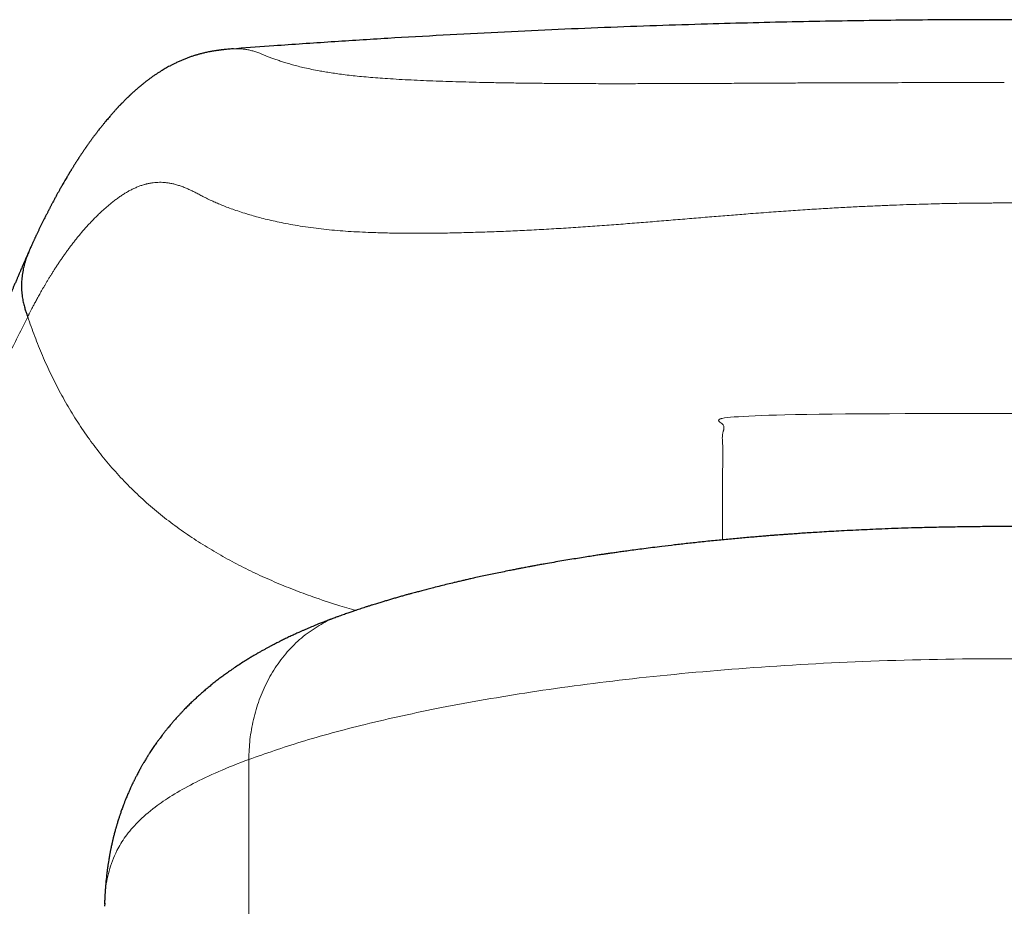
# Model space of a CAD drawing. Header units: millimetres. Extents: x 8 to 1004, y 12 to 903.
# Tile 20 of 56: x 455 to 472, y 811 to 826. Entities that reach past the tile are written whole.
import ezdxf

# ---------------------------------------------------------------- set-up
doc = ezdxf.new("R2010")
doc.units = ezdxf.units.MM

msp = doc.modelspace()

# ---------------------------------------------------------------- linework, layer by layer
at = {"color": 8, "linetype": 'Continuous', "lineweight": 0}
msp.add_line((459.027, 813.236), (459.027, 794.793), dxfattribs=at)
at = {"color": 7, "linetype": 'Continuous', "lineweight": 30}
msp.add_line((456.611, 810.823), (456.608, 810.771), dxfattribs=at)
at = {"color": 8, "linetype": 'Continuous', "lineweight": 0, "flags": 128}
msp.add_lwpolyline([(466.986, 816.923), (466.986, 817.052), (466.986, 817.277), (466.986, 817.492), (466.986, 817.693), (466.986, 817.88), (466.986, 818.053), (466.986, 818.105), (466.987, 818.156), (466.987, 818.205), (466.988, 818.253), (466.989, 818.299), (466.989, 818.342), (466.989, 818.383), (466.989, 818.423), (466.988, 818.464), (466.987, 818.503), (466.985, 818.539), (466.984, 818.552), (466.983, 818.564), (466.983, 818.576), (466.982, 818.589), (466.981, 818.602), (466.981, 818.614), (466.98, 818.626), (466.98, 818.638), (466.981, 818.651), (466.981, 818.663), (466.982, 818.675), (466.984, 818.686), (466.986, 818.699), (466.988, 818.711), (466.991, 818.724), (466.994, 818.737), (466.996, 818.743), (466.997, 818.749), (466.999, 818.755), (467, 818.761), (467.001, 818.766), (467.003, 818.771), (467.005, 818.78), (467.006, 818.789), (467.007, 818.796), (467.008, 818.8), (467.008, 818.804), (467.008, 818.805), (467.008, 818.806), (467.008, 818.807), (467.008, 818.807), (467.008, 818.808), (467.008, 818.809), (467.008, 818.81), (467.007, 818.822), (467.004, 818.834), (466.999, 818.845), (466.992, 818.855), (466.983, 818.865), (466.972, 818.875), (466.955, 818.888), (466.937, 818.901), (466.933, 818.904), (466.93, 818.906), (466.927, 818.909), (466.925, 818.912), (466.922, 818.914), (466.92, 818.917), (466.919, 818.919), (466.916, 818.929), (466.919, 818.938), (466.93, 818.946), (466.935, 818.949), (466.94, 818.951), (466.947, 818.954), (466.954, 818.956), (466.962, 818.958), (466.971, 818.96), (466.98, 818.962), (467.016, 818.969), (467.061, 818.975), (467.115, 818.981), (467.179, 818.986), (467.251, 818.991), (467.333, 818.996), (467.428, 819.001), (467.53, 819.006), (467.642, 819.01), (467.762, 819.014), (467.891, 819.017), (468.028, 819.021), (468.209, 819.025), (468.402, 819.028), (468.607, 819.031), (468.823, 819.033), (469.05, 819.036), (469.287, 819.038), (469.532, 819.039), (469.787, 819.041), (470.05, 819.042), (470.321, 819.043), (470.55, 819.044), (470.779, 819.044), (471.01, 819.045), (471.185, 819.045), (471.362, 819.045), (471.461, 819.045), (471.474, 819.045), (471.487, 819.045), (471.5, 819.045), (471.513, 819.045), (471.526, 819.045), (471.539, 819.045), (471.592, 819.045), (471.635, 819.045), (471.67, 819.045), (471.689, 819.045), (471.703, 819.045), (471.712, 819.045), (471.714, 819.045), (471.715, 819.045), (471.715, 819.045), (471.715, 819.045), (471.715, 819.045)], dxfattribs=at)
at = {"color": 7, "linetype": 'Continuous', "lineweight": 30}
for points, knots in [([(471.715, 825.655), (471.522, 825.655), (471.095, 825.655), (470.429, 825.651), (469.714, 825.644), (468.987, 825.634), (468.246, 825.62), (467.493, 825.603), (466.701, 825.581), (465.869, 825.555), (464.997, 825.523), (464.11, 825.486), (463.207, 825.443), (462.289, 825.395), (461.357, 825.342), (460.409, 825.282), (459.564, 825.224), (459.034, 825.185), (458.825, 825.169)], [0, 0, 0, 0, 0.0452997, 0.100029, 0.1556809, 0.2122611, 0.2697746, 0.3282264, 0.3876209, 0.4540484, 0.5216266, 0.5903598, 0.6602522, 0.7313074, 0.8035283, 0.8769178, 0.9514782, 1, 1, 1, 1]), ([(484.616, 825.169), (484.589, 825.171), (484.268, 825.195), (483.63, 825.24), (482.705, 825.302), (481.765, 825.36), (480.84, 825.412), (479.93, 825.458), (479.035, 825.498), (478.155, 825.534), (477.291, 825.564), (476.441, 825.59), (475.607, 825.611), (474.793, 825.628), (473.999, 825.64), (473.224, 825.649), (472.464, 825.654), (471.964, 825.655), (471.715, 825.655)], [0, 0, 0, 0, 0.006253, 0.07443, 0.148312, 0.221029, 0.292585, 0.362982, 0.432224, 0.500314, 0.567257, 0.633057, 0.697719, 0.76125, 0.82255, 0.88277, 0.941918, 1, 1, 1, 1]), ([(458.772, 825.166), (458.762, 825.166), (458.735, 825.164), (458.696, 825.16), (458.657, 825.157), (458.627, 825.154), (458.606, 825.152), (458.593, 825.151), (458.586, 825.15), (458.579, 825.149), (458.573, 825.148), (458.564, 825.147), (458.553, 825.146), (458.539, 825.144), (458.525, 825.142), (458.509, 825.14), (458.493, 825.138), (458.473, 825.135), (458.45, 825.131), (458.426, 825.127), (458.4, 825.123), (458.376, 825.118), (458.348, 825.113), (458.319, 825.107), (458.287, 825.099), (458.256, 825.092), (458.228, 825.085), (458.202, 825.078), (458.178, 825.071), (458.156, 825.065), (458.135, 825.059), (458.104, 825.049), (458.061, 825.035), (458.007, 825.016), (457.953, 824.995), (457.898, 824.972), (457.843, 824.948), (457.791, 824.923), (457.744, 824.9), (457.702, 824.878), (457.663, 824.857), (457.627, 824.836), (457.592, 824.815), (457.556, 824.794), (457.525, 824.774), (457.498, 824.757), (457.478, 824.743), (457.457, 824.729), (457.436, 824.715), (457.416, 824.701), (457.396, 824.687), (457.378, 824.674), (457.359, 824.66), (457.339, 824.645), (457.319, 824.63), (457.3, 824.616), (457.284, 824.603), (457.269, 824.591), (457.255, 824.58), (457.243, 824.57), (457.231, 824.561), (457.219, 824.551), (457.208, 824.542), (457.197, 824.532), (457.185, 824.522), (457.172, 824.512), (457.16, 824.501), (457.147, 824.49), (457.134, 824.479), (457.122, 824.468), (457.11, 824.457), (457.096, 824.445), (457.081, 824.432), (457.066, 824.417), (457.052, 824.405), (457.041, 824.394), (457.031, 824.385), (457.022, 824.376), (457.012, 824.367), (457.002, 824.357), (456.992, 824.347), (456.982, 824.338), (456.971, 824.327), (456.96, 824.316), (456.948, 824.304), (456.935, 824.291), (456.923, 824.279), (456.912, 824.267), (456.903, 824.258), (456.895, 824.25), (456.888, 824.243), (456.881, 824.235), (456.872, 824.226), (456.863, 824.217), (456.854, 824.207), (456.843, 824.196), (456.833, 824.185), (456.822, 824.173), (456.813, 824.163), (456.801, 824.15), (456.787, 824.135), (456.773, 824.119), (456.758, 824.103), (456.743, 824.086), (456.728, 824.068), (456.712, 824.05), (456.692, 824.027), (456.668, 823.999), (456.641, 823.966), (456.612, 823.933), (456.588, 823.902), (456.566, 823.876), (456.548, 823.853), (456.529, 823.828), (456.511, 823.806), (456.495, 823.786), (456.483, 823.769), (456.471, 823.753), (456.459, 823.738), (456.449, 823.724), (456.439, 823.711), (456.428, 823.697), (456.418, 823.683), (456.406, 823.668), (456.394, 823.651), (456.382, 823.634), (456.369, 823.616), (456.356, 823.598), (456.344, 823.581), (456.332, 823.565), (456.321, 823.549), (456.311, 823.535), (456.302, 823.522), (456.293, 823.51), (456.284, 823.497), (456.275, 823.483), (456.264, 823.468), (456.253, 823.451), (456.241, 823.433), (456.228, 823.415), (456.216, 823.396), (456.204, 823.377), (456.192, 823.36), (456.182, 823.344), (456.172, 823.329), (456.163, 823.316), (456.155, 823.303), (456.146, 823.289), (456.136, 823.274), (456.126, 823.259), (456.117, 823.244), (456.108, 823.229), (456.098, 823.214), (456.088, 823.198), (456.077, 823.181), (456.067, 823.164), (456.057, 823.148), (456.048, 823.133), (456.04, 823.121), (456.034, 823.111), (456.029, 823.102), (456.023, 823.093), (456.017, 823.084), (456.011, 823.073), (456.004, 823.062), (455.997, 823.05), (455.989, 823.036), (455.98, 823.021), (455.967, 823), (455.95, 822.971), (455.931, 822.937), (455.912, 822.906), (455.895, 822.876), (455.879, 822.848), (455.865, 822.824), (455.853, 822.802), (455.842, 822.782), (455.831, 822.762), (455.819, 822.741), (455.807, 822.719), (455.794, 822.695), (455.781, 822.67), (455.767, 822.645), (455.753, 822.619), (455.741, 822.595), (455.729, 822.573), (455.718, 822.553), (455.708, 822.534), (455.699, 822.517), (455.69, 822.5), (455.681, 822.483), (455.673, 822.466), (455.664, 822.45), (455.656, 822.433), (455.646, 822.414), (455.635, 822.392), (455.622, 822.367), (455.609, 822.341), (455.592, 822.308), (455.573, 822.269), (455.55, 822.223), (455.528, 822.178), (455.506, 822.133), (455.485, 822.089), (455.469, 822.055), (455.458, 822.032), (455.452, 822.019), (455.446, 822.005), (455.438, 821.99), (455.431, 821.973), (455.422, 821.955), (455.413, 821.934), (455.402, 821.912), (455.391, 821.887), (455.378, 821.859), (455.365, 821.83), (455.353, 821.803), (455.345, 821.787), (455.343, 821.781)], [0, 0, 0, 0, 0.00196, 0.004936, 0.007454, 0.009513, 0.011116, 0.012058, 0.012774, 0.013476, 0.014185, 0.014903, 0.016534, 0.018204, 0.019915, 0.021698, 0.0239, 0.026562, 0.029685, 0.033208, 0.036792, 0.040385, 0.043986, 0.049015, 0.053964, 0.058832, 0.06347, 0.067713, 0.0715, 0.07511, 0.078643, 0.082098, 0.091342, 0.10087, 0.110711, 0.120881, 0.131409, 0.142288, 0.151418, 0.160137, 0.168278, 0.176016, 0.183746, 0.191668, 0.200149, 0.205314, 0.210252, 0.215098, 0.220209, 0.225604, 0.230047, 0.234724, 0.239651, 0.244828, 0.250231, 0.255171, 0.259669, 0.263726, 0.267342, 0.27072, 0.274061, 0.277179, 0.280263, 0.283389, 0.286859, 0.290703, 0.294193, 0.297944, 0.301854, 0.305635, 0.309265, 0.312747, 0.317916, 0.322718, 0.327195, 0.330406, 0.333437, 0.336292, 0.339318, 0.342772, 0.345786, 0.349064, 0.352605, 0.35641, 0.360327, 0.364871, 0.369003, 0.372722, 0.376028, 0.378336, 0.380608, 0.383227, 0.386198, 0.389262, 0.392629, 0.396298, 0.400137, 0.40383, 0.407365, 0.410742, 0.416522, 0.42177, 0.426486, 0.432191, 0.43789, 0.443639, 0.449439, 0.459817, 0.469999, 0.480368, 0.49128, 0.497766, 0.504658, 0.511983, 0.519743, 0.524834, 0.529778, 0.534414, 0.538741, 0.542761, 0.546509, 0.550401, 0.554555, 0.55897, 0.563647, 0.568496, 0.573597, 0.578721, 0.583527, 0.588091, 0.592322, 0.59622, 0.599784, 0.603079, 0.606533, 0.610309, 0.614406, 0.618824, 0.623663, 0.628836, 0.634049, 0.638928, 0.643473, 0.647684, 0.65156, 0.655094, 0.658387, 0.661938, 0.665822, 0.67004, 0.673587, 0.677341, 0.6813, 0.685441, 0.68942, 0.694001, 0.698145, 0.701854, 0.705126, 0.707391, 0.709391, 0.711523, 0.714058, 0.716524, 0.719281, 0.722327, 0.725663, 0.729287, 0.733001, 0.741615, 0.750032, 0.757372, 0.764367, 0.77095, 0.777122, 0.781819, 0.786271, 0.790861, 0.795725, 0.800863, 0.806275, 0.81196, 0.817821, 0.823619, 0.828993, 0.833943, 0.83847, 0.842573, 0.846431, 0.850201, 0.853883, 0.857478, 0.860984, 0.864559, 0.868439, 0.873409, 0.878808, 0.884599, 0.890573, 0.899917, 0.909584, 0.919169, 0.928541, 0.937615, 0.946307, 0.949092, 0.951836, 0.954565, 0.957585, 0.96098, 0.964752, 0.968901, 0.973425, 0.978569, 0.984125, 0.990095, 0.996478, 1, 1, 1, 1]), ([(455.343, 821.776), (455.341, 821.771), (455.333, 821.753), (455.319, 821.723), (455.303, 821.686), (455.287, 821.651), (455.273, 821.618), (455.259, 821.588), (455.247, 821.56), (455.236, 821.535), (455.226, 821.512), (455.217, 821.491), (455.207, 821.469), (455.198, 821.447), (455.189, 821.426), (455.18, 821.406), (455.172, 821.388), (455.166, 821.373), (455.16, 821.359), (455.153, 821.344), (455.146, 821.326), (455.137, 821.305), (455.126, 821.28), (455.115, 821.254), (455.103, 821.227), (455.091, 821.2), (455.08, 821.174), (455.07, 821.149), (455.059, 821.125), (455.049, 821.101), (455.039, 821.077), (455.028, 821.051), (455.015, 821.021), (455.001, 820.987), (454.984, 820.948), (454.969, 820.912), (454.955, 820.881), (454.944, 820.855), (454.934, 820.831), (454.924, 820.809), (454.916, 820.789), (454.908, 820.771), (454.901, 820.754), (454.895, 820.739), (454.889, 820.725), (454.883, 820.713), (454.878, 820.701), (454.873, 820.688), (454.867, 820.674), (454.86, 820.658), (454.852, 820.639), (454.843, 820.619), (454.834, 820.597), (454.823, 820.573), (454.813, 820.548), (454.8, 820.519), (454.786, 820.487), (454.771, 820.452), (454.757, 820.42), (454.744, 820.389), (454.732, 820.36), (454.72, 820.332), (454.708, 820.306), (454.697, 820.28), (454.686, 820.255), (454.676, 820.233), (454.667, 820.212), (454.659, 820.193), (454.65, 820.172), (454.64, 820.149), (454.629, 820.125), (454.618, 820.099), (454.606, 820.073), (454.595, 820.047), (454.584, 820.022), (454.574, 819.999), (454.564, 819.977), (454.555, 819.956), (454.543, 819.929), (454.529, 819.898), (454.513, 819.862), (454.5, 819.832), (454.489, 819.808), (454.481, 819.79), (454.472, 819.769), (454.461, 819.746), (454.449, 819.719), (454.435, 819.688), (454.422, 819.659), (454.41, 819.633), (454.401, 819.611), (454.392, 819.592), (454.384, 819.574), (454.377, 819.557), (454.369, 819.539), (454.36, 819.52), (454.351, 819.499), (454.341, 819.477), (454.33, 819.453), (454.32, 819.43), (454.31, 819.408), (454.301, 819.388), (454.293, 819.37), (454.286, 819.353), (454.279, 819.337), (454.271, 819.32), (454.263, 819.3), (454.253, 819.278), (454.243, 819.255), (454.233, 819.233), (454.225, 819.213), (454.218, 819.197), (454.211, 819.183), (454.206, 819.171), (454.201, 819.159), (454.195, 819.145), (454.188, 819.129), (454.18, 819.111), (454.171, 819.09), (454.162, 819.069), (454.153, 819.049), (454.146, 819.033), (454.14, 819.018), (454.133, 819.002), (454.125, 818.984), (454.116, 818.963), (454.107, 818.941), (454.098, 818.92), (454.089, 818.9), (454.082, 818.883), (454.074, 818.865), (454.066, 818.846), (454.057, 818.824), (454.046, 818.8), (454.035, 818.774), (454.023, 818.747), (454.012, 818.72), (454.001, 818.695), (453.991, 818.671), (453.982, 818.651), (453.975, 818.634), (453.969, 818.62), (453.963, 818.608), (453.958, 818.595), (453.952, 818.581), (453.944, 818.562), (453.934, 818.54), (453.923, 818.515), (453.911, 818.487), (453.899, 818.46), (453.887, 818.432), (453.875, 818.404), (453.862, 818.375), (453.849, 818.344), (453.836, 818.314), (453.823, 818.286), (453.811, 818.257), (453.799, 818.231), (453.787, 818.204), (453.777, 818.179), (453.767, 818.158), (453.759, 818.139), (453.751, 818.121), (453.743, 818.103), (453.734, 818.082), (453.724, 818.06), (453.714, 818.036), (453.704, 818.013), (453.694, 817.991), (453.685, 817.971), (453.677, 817.951), (453.669, 817.934), (453.661, 817.916), (453.654, 817.898), (453.645, 817.878), (453.635, 817.855), (453.623, 817.829), (453.612, 817.803), (453.601, 817.778), (453.591, 817.755), (453.581, 817.732), (453.57, 817.706), (453.556, 817.675), (453.542, 817.641), (453.526, 817.604), (453.51, 817.567), (453.495, 817.53), (453.477, 817.49), (453.458, 817.444), (453.436, 817.393), (453.414, 817.339), (453.392, 817.286), (453.371, 817.235), (453.351, 817.186), (453.332, 817.138), (453.313, 817.093), (453.296, 817.049), (453.28, 817.007), (453.263, 816.966), (453.248, 816.927), (453.234, 816.89), (453.221, 816.855), (453.208, 816.82), (453.195, 816.785), (453.181, 816.748), (453.167, 816.709), (453.152, 816.669), (453.137, 816.626), (453.121, 816.583), (453.106, 816.54), (453.091, 816.497), (453.077, 816.455), (453.063, 816.413), (453.049, 816.372), (453.035, 816.33), (453.021, 816.288), (453.008, 816.248), (452.996, 816.209), (452.986, 816.18), (452.979, 816.157), (452.974, 816.14), (452.968, 816.121), (452.96, 816.098), (452.952, 816.072), (452.943, 816.04), (452.932, 816.004), (452.919, 815.961), (452.91, 815.93), (452.905, 815.913), (452.904, 815.912)], [0, 0, 0, 0, 0.003488, 0.012478, 0.020962, 0.02894, 0.036413, 0.043381, 0.049488, 0.055146, 0.060356, 0.065117, 0.069543, 0.074747, 0.079585, 0.084058, 0.088166, 0.091137, 0.094126, 0.097406, 0.100978, 0.105945, 0.111385, 0.117295, 0.123242, 0.129172, 0.134792, 0.140104, 0.145453, 0.150451, 0.15555, 0.161088, 0.167064, 0.174732, 0.183018, 0.191922, 0.197459, 0.202935, 0.208065, 0.212847, 0.216825, 0.220526, 0.223951, 0.227099, 0.229971, 0.232568, 0.234901, 0.237417, 0.240332, 0.243645, 0.247357, 0.251468, 0.255977, 0.260885, 0.266035, 0.271007, 0.278416, 0.285332, 0.291753, 0.29768, 0.303527, 0.308911, 0.314118, 0.319162, 0.324043, 0.328762, 0.332078, 0.335752, 0.339784, 0.344174, 0.348922, 0.353966, 0.358783, 0.36397, 0.368692, 0.372947, 0.376921, 0.380979, 0.385132, 0.391799, 0.398323, 0.404645, 0.407943, 0.411183, 0.414653, 0.418677, 0.423486, 0.428903, 0.434929, 0.438835, 0.442647, 0.446067, 0.449096, 0.451733, 0.454753, 0.457974, 0.461482, 0.465175, 0.46914, 0.473145, 0.476808, 0.480126, 0.483096, 0.485723, 0.488203, 0.491022, 0.49418, 0.497677, 0.501514, 0.505366, 0.508372, 0.511006, 0.513269, 0.515161, 0.516959, 0.519134, 0.521725, 0.524732, 0.528114, 0.531854, 0.535047, 0.537691, 0.539901, 0.542436, 0.545436, 0.548901, 0.552654, 0.556143, 0.559328, 0.562209, 0.564805, 0.568033, 0.571648, 0.575651, 0.580042, 0.584644, 0.589036, 0.593216, 0.597186, 0.600874, 0.603446, 0.605724, 0.607708, 0.609643, 0.611867, 0.615127, 0.618861, 0.623068, 0.627726, 0.632394, 0.636899, 0.641239, 0.646424, 0.651355, 0.656128, 0.661175, 0.66537, 0.669766, 0.674183, 0.678147, 0.681635, 0.684646, 0.687263, 0.690064, 0.693316, 0.696893, 0.700796, 0.704372, 0.707865, 0.71111, 0.714106, 0.716854, 0.719396, 0.722168, 0.725284, 0.728917, 0.732926, 0.73713, 0.740992, 0.744476, 0.747585, 0.751869, 0.756486, 0.76167, 0.767323, 0.77293, 0.778418, 0.783786, 0.791091, 0.798677, 0.806574, 0.814665, 0.821821, 0.828901, 0.835774, 0.842238, 0.848299, 0.854202, 0.860058, 0.865882, 0.870657, 0.875466, 0.880312, 0.885192, 0.890167, 0.895512, 0.901263, 0.90689, 0.912859, 0.918876, 0.924682, 0.930278, 0.935755, 0.941274, 0.946838, 0.952448, 0.957906, 0.962885, 0.967381, 0.969223, 0.971322, 0.973809, 0.976685, 0.979948, 0.983601, 0.988405, 0.99375, 0.999636, 1, 1, 1, 1]), ([(455.344, 821.78), (455.337, 821.767), (455.312, 821.715), (455.28, 821.622), (455.248, 821.507), (455.227, 821.396), (455.215, 821.293), (455.211, 821.198), (455.214, 821.103), (455.224, 821.009), (455.24, 820.918), (455.26, 820.84), (455.279, 820.773), (455.298, 820.716), (455.309, 820.682), (455.315, 820.666)], [0, 0, 0, 0, 0.039393, 0.151386, 0.256574, 0.354506, 0.444966, 0.52801, 0.603916, 0.69474, 0.7747, 0.844724, 0.905446, 0.957186, 1, 1, 1, 1]), ([(482.884, 815.642), (482.864, 815.649), (482.828, 815.662), (482.778, 815.679), (482.738, 815.693), (482.709, 815.704), (482.688, 815.711), (482.671, 815.716), (482.655, 815.722), (482.628, 815.731), (482.588, 815.745), (482.534, 815.763), (482.479, 815.781), (482.426, 815.798), (482.376, 815.814), (482.326, 815.83), (482.276, 815.845), (482.23, 815.86), (482.192, 815.871), (482.155, 815.883), (482.111, 815.896), (482.052, 815.913), (481.981, 815.934), (481.913, 815.954), (481.852, 815.971), (481.8, 815.986), (481.745, 816.001), (481.693, 816.016), (481.647, 816.028), (481.606, 816.039), (481.563, 816.051), (481.508, 816.066), (481.441, 816.083), (481.363, 816.103), (481.28, 816.125), (481.192, 816.147), (481.102, 816.169), (481.025, 816.188), (480.966, 816.202), (480.927, 816.211), (480.892, 816.219), (480.863, 816.226), (480.838, 816.232), (480.812, 816.238), (480.782, 816.245), (480.745, 816.253), (480.701, 816.263), (480.653, 816.274), (480.602, 816.285), (480.553, 816.296), (480.488, 816.31), (480.409, 816.327), (480.317, 816.347), (480.23, 816.365), (480.149, 816.382), (480.075, 816.397), (480.015, 816.409), (479.969, 816.418), (479.934, 816.425), (479.905, 816.431), (479.88, 816.435), (479.859, 816.439), (479.836, 816.444), (479.809, 816.449), (479.773, 816.456), (479.728, 816.464), (479.677, 816.474), (479.623, 816.484), (479.568, 816.494), (479.512, 816.504), (479.425, 816.52), (479.305, 816.542), (479.133, 816.571), (478.936, 816.604), (478.765, 816.631), (478.638, 816.651), (478.566, 816.662), (478.501, 816.672), (478.445, 816.68), (478.4, 816.687), (478.366, 816.692), (478.34, 816.695), (478.312, 816.699), (478.278, 816.704), (478.23, 816.711), (478.17, 816.72), (478.101, 816.729), (478.026, 816.74), (477.949, 816.75), (477.874, 816.76), (477.75, 816.776), (477.581, 816.798), (477.37, 816.823), (477.171, 816.847), (476.984, 816.867), (476.81, 816.886), (476.638, 816.904), (476.47, 816.921), (476.303, 816.937), (476.147, 816.951), (476.016, 816.963), (475.909, 816.972), (475.823, 816.979), (475.743, 816.985), (475.671, 816.991), (475.609, 816.996), (475.556, 817), (475.504, 817.004), (475.444, 817.009), (475.372, 817.014), (475.286, 817.02), (475.184, 817.028), (475.066, 817.036), (474.934, 817.044), (474.792, 817.053), (474.64, 817.062), (474.451, 817.073), (474.222, 817.085), (473.948, 817.097), (473.671, 817.109), (473.391, 817.119), (473.11, 817.127), (472.816, 817.134), (472.511, 817.14), (472.193, 817.144), (471.879, 817.146), (471.572, 817.146), (471.273, 817.144), (470.966, 817.14), (470.654, 817.135), (470.364, 817.128), (470.104, 817.121), (469.878, 817.113), (469.665, 817.105), (469.464, 817.096), (469.268, 817.087), (469.079, 817.078), (468.898, 817.068), (468.732, 817.059), (468.58, 817.049), (468.443, 817.041), (468.32, 817.033), (468.213, 817.025), (468.118, 817.018), (468.037, 817.013), (467.969, 817.007), (467.922, 817.004), (467.892, 817.002), (467.869, 817), (467.842, 816.998), (467.805, 816.995), (467.752, 816.991), (467.68, 816.985), (467.589, 816.977), (467.48, 816.968), (467.366, 816.958), (467.249, 816.948), (467.133, 816.937), (467.014, 816.926), (466.85, 816.91), (466.646, 816.889), (466.406, 816.863), (466.181, 816.838), (465.984, 816.814), (465.812, 816.793), (465.666, 816.774), (465.53, 816.757), (465.41, 816.74), (465.307, 816.726), (465.219, 816.714), (465.14, 816.702), (465.071, 816.693), (465.008, 816.683), (464.944, 816.674), (464.869, 816.663), (464.779, 816.649), (464.671, 816.632), (464.549, 816.612), (464.419, 816.591), (464.286, 816.569), (464.149, 816.545), (464.03, 816.524), (463.93, 816.507), (463.855, 816.493), (463.787, 816.48), (463.73, 816.47), (463.684, 816.461), (463.643, 816.453), (463.599, 816.445), (463.545, 816.434), (463.479, 816.421), (463.392, 816.404), (463.288, 816.383), (463.172, 816.359), (463.059, 816.335), (462.949, 816.312), (462.849, 816.29), (462.762, 816.271), (462.689, 816.254), (462.62, 816.238), (462.55, 816.222), (462.465, 816.202), (462.364, 816.178), (462.249, 816.149), (462.141, 816.122), (462.043, 816.097), (461.958, 816.075), (461.881, 816.054), (461.816, 816.037), (461.761, 816.022), (461.71, 816.008), (461.654, 815.993), (461.591, 815.975), (461.525, 815.956), (461.458, 815.937), (461.39, 815.917), (461.326, 815.898), (461.271, 815.881), (461.228, 815.868), (461.191, 815.856), (461.152, 815.844), (461.108, 815.831), (461.06, 815.816), (461.011, 815.8), (460.962, 815.784), (460.916, 815.769), (460.872, 815.754), (460.825, 815.738), (460.77, 815.72), (460.705, 815.698), (460.63, 815.671), (460.576, 815.652), (460.547, 815.642)], [0, 0, 0, 0, 0.003664, 0.006699, 0.009105, 0.010883, 0.012034, 0.012908, 0.013907, 0.015029, 0.017782, 0.021079, 0.024704, 0.027543, 0.030435, 0.033383, 0.036384, 0.039149, 0.041316, 0.042887, 0.04556, 0.048918, 0.052957, 0.057644, 0.060353, 0.063238, 0.066297, 0.069389, 0.071904, 0.073773, 0.076094, 0.079036, 0.082728, 0.08702, 0.091489, 0.096105, 0.100869, 0.105768, 0.108056, 0.110086, 0.111857, 0.11337, 0.114625, 0.115768, 0.117335, 0.119189, 0.121442, 0.124024, 0.126588, 0.129088, 0.131524, 0.136345, 0.140893, 0.145169, 0.149175, 0.152847, 0.156032, 0.157899, 0.15954, 0.160958, 0.162151, 0.163121, 0.164038, 0.165346, 0.167067, 0.169201, 0.171727, 0.174345, 0.176955, 0.179557, 0.182152, 0.189249, 0.196366, 0.205976, 0.216267, 0.219641, 0.222971, 0.225896, 0.22839, 0.230454, 0.231845, 0.232937, 0.233923, 0.235441, 0.237542, 0.240227, 0.243292, 0.246688, 0.250034, 0.253319, 0.256545, 0.266077, 0.275052, 0.283467, 0.291318, 0.298602, 0.305318, 0.312646, 0.319503, 0.325888, 0.331799, 0.335477, 0.338945, 0.342203, 0.345214, 0.347711, 0.349641, 0.351594, 0.354, 0.356881, 0.360238, 0.364396, 0.369106, 0.374368, 0.380126, 0.386129, 0.392343, 0.402538, 0.413259, 0.424512, 0.435012, 0.445946, 0.457319, 0.469139, 0.481415, 0.494158, 0.505426, 0.516979, 0.528809, 0.54092, 0.553213, 0.562465, 0.57125, 0.579573, 0.587436, 0.594841, 0.602566, 0.609722, 0.616311, 0.622332, 0.627784, 0.632665, 0.636974, 0.640709, 0.644053, 0.646746, 0.64885, 0.649697, 0.65047, 0.651525, 0.653016, 0.654942, 0.657962, 0.661664, 0.666047, 0.671113, 0.675572, 0.680436, 0.685347, 0.690156, 0.700707, 0.710728, 0.720218, 0.729175, 0.735839, 0.742173, 0.748092, 0.753431, 0.757773, 0.761638, 0.76505, 0.768219, 0.770655, 0.773491, 0.776789, 0.780551, 0.785635, 0.791282, 0.797174, 0.803283, 0.809611, 0.816158, 0.81992, 0.823611, 0.826819, 0.829518, 0.831707, 0.833387, 0.8354, 0.837991, 0.841159, 0.844905, 0.850672, 0.856355, 0.86195, 0.867459, 0.872727, 0.876964, 0.88067, 0.883962, 0.887527, 0.891471, 0.897102, 0.90322, 0.9096, 0.914281, 0.918865, 0.923214, 0.926952, 0.929468, 0.932173, 0.935306, 0.938839, 0.942573, 0.946374, 0.950244, 0.954037, 0.957343, 0.959582, 0.961576, 0.963794, 0.966324, 0.969166, 0.972143, 0.974996, 0.977724, 0.980326, 0.982948, 0.986156, 0.990067, 0.994681, 1, 1, 1, 1]), ([(460.547, 815.642), (460.531, 815.636), (460.501, 815.625), (460.461, 815.61), (460.43, 815.599), (460.408, 815.59), (460.391, 815.584), (460.371, 815.576), (460.342, 815.565), (460.305, 815.551), (460.267, 815.536), (460.233, 815.523), (460.203, 815.511), (460.177, 815.5), (460.151, 815.49), (460.121, 815.477), (460.081, 815.461), (460.034, 815.441), (459.984, 815.42), (459.936, 815.399), (459.892, 815.379), (459.843, 815.358), (459.787, 815.332), (459.719, 815.3), (459.648, 815.266), (459.58, 815.233), (459.515, 815.2), (459.455, 815.169), (459.401, 815.141), (459.352, 815.115), (459.308, 815.091), (459.261, 815.065), (459.214, 815.038), (459.168, 815.013), (459.12, 814.985), (459.069, 814.954), (459.01, 814.918), (458.943, 814.876), (458.867, 814.827), (458.786, 814.773), (458.709, 814.72), (458.639, 814.67), (458.574, 814.622), (458.509, 814.574), (458.444, 814.523), (458.378, 814.47), (458.314, 814.416), (458.25, 814.361), (458.185, 814.304), (458.123, 814.247), (458.063, 814.19), (458.006, 814.135), (457.958, 814.086), (457.919, 814.046), (457.888, 814.013), (457.857, 813.979), (457.826, 813.946), (457.8, 813.917), (457.779, 813.893), (457.761, 813.873), (457.743, 813.851), (457.721, 813.825), (457.697, 813.797), (457.676, 813.771), (457.659, 813.751), (457.647, 813.736), (457.636, 813.722), (457.626, 813.709), (457.614, 813.694), (457.6, 813.676), (457.583, 813.654), (457.562, 813.627), (457.536, 813.592), (457.507, 813.553), (457.481, 813.516), (457.458, 813.483), (457.436, 813.452), (457.413, 813.419), (457.391, 813.385), (457.37, 813.353), (457.354, 813.327), (457.341, 813.308), (457.33, 813.29), (457.316, 813.268), (457.301, 813.242), (457.284, 813.215), (457.269, 813.189), (457.256, 813.168), (457.246, 813.149), (457.235, 813.131), (457.223, 813.111), (457.21, 813.087), (457.196, 813.061), (457.18, 813.031), (457.164, 813.001), (457.148, 812.971), (457.135, 812.945), (457.124, 812.924), (457.114, 812.905), (457.106, 812.887), (457.097, 812.871), (457.089, 812.853), (457.078, 812.831), (457.063, 812.8), (457.047, 812.764), (457.031, 812.729), (457.018, 812.701), (457.006, 812.673), (456.993, 812.642), (456.979, 812.609), (456.966, 812.577), (456.955, 812.549), (456.945, 812.525), (456.937, 812.504), (456.929, 812.483), (456.919, 812.456), (456.907, 812.424), (456.894, 812.389), (456.883, 812.356), (456.873, 812.328), (456.865, 812.305), (456.858, 812.283), (456.85, 812.26), (456.841, 812.231), (456.831, 812.201), (456.822, 812.172), (456.815, 812.147), (456.808, 812.125), (456.803, 812.105), (456.797, 812.086), (456.791, 812.064), (456.783, 812.037), (456.775, 812.005), (456.767, 811.974), (456.76, 811.947), (456.754, 811.925), (456.75, 811.908), (456.746, 811.891), (456.742, 811.874), (456.738, 811.856), (456.733, 811.833), (456.726, 811.805), (456.72, 811.775), (456.714, 811.746), (456.708, 811.719), (456.704, 811.696), (456.7, 811.675), (456.696, 811.656), (456.692, 811.634), (456.687, 811.608), (456.682, 811.577), (456.676, 811.543), (456.671, 811.509), (456.666, 811.479), (456.662, 811.451), (456.658, 811.425), (456.655, 811.399), (456.651, 811.371), (456.647, 811.338), (456.642, 811.299), (456.637, 811.256), (456.633, 811.213), (456.629, 811.173), (456.626, 811.135), (456.623, 811.101), (456.62, 811.068), (456.618, 811.037), (456.616, 811.012), (456.615, 810.992), (456.614, 810.977), (456.613, 810.962), (456.612, 810.946), (456.612, 810.927), (456.61, 810.906), (456.609, 810.879), (456.608, 810.847), (456.607, 810.825), (456.607, 810.813)], [0, 0, 0, 0, 0.006493, 0.011789, 0.015885, 0.018782, 0.020625, 0.022676, 0.0269, 0.032287, 0.037502, 0.042299, 0.046278, 0.049802, 0.053286, 0.056747, 0.062629, 0.069597, 0.076692, 0.08361, 0.090023, 0.0958, 0.104475, 0.11442, 0.125247, 0.135792, 0.144855, 0.154223, 0.163173, 0.169497, 0.176347, 0.183686, 0.19119, 0.198454, 0.20489, 0.213855, 0.223032, 0.232951, 0.246344, 0.259767, 0.272892, 0.284629, 0.294605, 0.305795, 0.317633, 0.329325, 0.340783, 0.352388, 0.364553, 0.376532, 0.387597, 0.398575, 0.409577, 0.415748, 0.421932, 0.428354, 0.434894, 0.440638, 0.444612, 0.448147, 0.45169, 0.456404, 0.462318, 0.46693, 0.470498, 0.473027, 0.475208, 0.477568, 0.480106, 0.483328, 0.486979, 0.491719, 0.497607, 0.505459, 0.511828, 0.516815, 0.522173, 0.527968, 0.53395, 0.539597, 0.544205, 0.546825, 0.549638, 0.55328, 0.557751, 0.562409, 0.567175, 0.570461, 0.573502, 0.576659, 0.580065, 0.583831, 0.588686, 0.593356, 0.598777, 0.604086, 0.60845, 0.611962, 0.615087, 0.618041, 0.620825, 0.623655, 0.627367, 0.632041, 0.639821, 0.645694, 0.649864, 0.654463, 0.659768, 0.665868, 0.671229, 0.67615, 0.680196, 0.683382, 0.686733, 0.690921, 0.697018, 0.703151, 0.708727, 0.713556, 0.717589, 0.720604, 0.724552, 0.72948, 0.735154, 0.740126, 0.744269, 0.747891, 0.751215, 0.754245, 0.757812, 0.762464, 0.768252, 0.774208, 0.778907, 0.782179, 0.78522, 0.788102, 0.790826, 0.793944, 0.797938, 0.802804, 0.808338, 0.813917, 0.818456, 0.822447, 0.826101, 0.829432, 0.833163, 0.837716, 0.84366, 0.850029, 0.856488, 0.862226, 0.866815, 0.871847, 0.876786, 0.881866, 0.887993, 0.895771, 0.904248, 0.913114, 0.921366, 0.928608, 0.93602, 0.942789, 0.949338, 0.955747, 0.958994, 0.962292, 0.965643, 0.969176, 0.973039, 0.978057, 0.984226, 0.991542, 1, 1, 1, 1])]:
    msp.add_open_spline(points, degree=3, knots=knots, dxfattribs=at)
at = {"color": 8, "linetype": 'Continuous', "lineweight": 0}
for points, knots in [([(471.715, 824.6), (471.708, 824.6), (471.686, 824.6), (471.646, 824.6), (471.589, 824.6), (471.515, 824.6), (471.425, 824.6), (471.319, 824.6), (471.195, 824.6), (471.056, 824.6), (470.899, 824.6), (470.726, 824.6), (470.537, 824.599), (470.331, 824.599), (470.109, 824.599), (469.87, 824.598), (469.615, 824.597), (469.354, 824.597), (469.089, 824.596), (468.819, 824.595), (468.537, 824.594), (468.243, 824.593), (467.939, 824.591), (467.624, 824.59), (467.3, 824.588), (466.964, 824.586), (466.635, 824.585), (466.314, 824.584), (466.002, 824.583), (465.683, 824.582), (465.357, 824.581), (465.024, 824.581), (464.712, 824.582), (464.421, 824.583), (464.153, 824.585), (463.883, 824.588), (463.613, 824.591), (463.342, 824.595), (463.086, 824.6), (462.844, 824.605), (462.617, 824.611), (462.393, 824.618), (462.174, 824.625), (461.96, 824.634), (461.752, 824.643), (461.55, 824.654), (461.364, 824.666), (461.192, 824.678), (461.034, 824.691), (460.884, 824.704), (460.744, 824.719), (460.614, 824.735), (460.494, 824.751), (460.383, 824.768), (460.279, 824.785), (460.168, 824.805), (460.052, 824.828), (459.936, 824.854), (459.831, 824.88), (459.736, 824.906), (459.65, 824.931), (459.572, 824.956), (459.5, 824.981), (459.432, 825.005), (459.37, 825.029), (459.314, 825.052), (459.262, 825.073), (459.205, 825.095), (459.144, 825.116), (459.077, 825.136), (459.012, 825.152), (458.948, 825.162), (458.898, 825.167), (458.861, 825.169), (458.838, 825.169), (458.815, 825.169), (458.793, 825.168), (458.779, 825.167), (458.772, 825.166)], [0, 0, 0, 0, 0.000926, 0.002497, 0.004712, 0.007571, 0.011076, 0.015225, 0.02002, 0.02546, 0.031546, 0.038276, 0.045653, 0.053674, 0.062339, 0.071648, 0.081599, 0.092191, 0.102223, 0.112765, 0.123814, 0.135368, 0.147422, 0.159745, 0.172554, 0.185857, 0.199665, 0.211789, 0.2243, 0.237209, 0.250502, 0.264162, 0.278172, 0.289414, 0.300856, 0.312508, 0.324385, 0.336502, 0.348881, 0.359631, 0.370546, 0.381606, 0.392796, 0.404113, 0.415559, 0.427144, 0.43889, 0.449577, 0.460462, 0.47156, 0.482796, 0.494118, 0.505327, 0.516634, 0.528054, 0.539601, 0.556643, 0.573989, 0.591637, 0.609566, 0.627743, 0.646135, 0.664747, 0.685496, 0.706555, 0.727935, 0.749633, 0.771646, 0.803564, 0.836115, 0.869304, 0.903135, 0.937606, 0.950406, 0.963292, 0.976264, 0.989323, 1, 1, 1, 1]), ([(455.315, 820.666), (455.317, 820.671), (455.321, 820.68), (455.329, 820.695), (455.337, 820.711), (455.347, 820.73), (455.358, 820.75), (455.369, 820.773), (455.382, 820.797), (455.395, 820.822), (455.41, 820.85), (455.425, 820.879), (455.442, 820.91), (455.459, 820.943), (455.478, 820.977), (455.498, 821.012), (455.518, 821.048), (455.539, 821.086), (455.561, 821.125), (455.585, 821.165), (455.609, 821.206), (455.634, 821.249), (455.66, 821.293), (455.688, 821.338), (455.717, 821.385), (455.748, 821.434), (455.779, 821.483), (455.812, 821.534), (455.846, 821.585), (455.881, 821.636), (455.916, 821.686), (455.952, 821.737), (455.989, 821.788), (456.026, 821.839), (456.065, 821.889), (456.104, 821.94), (456.144, 821.99), (456.185, 822.041), (456.228, 822.091), (456.272, 822.142), (456.317, 822.192), (456.363, 822.242), (456.41, 822.292), (456.458, 822.34), (456.507, 822.389), (456.557, 822.436), (456.608, 822.482), (456.66, 822.528), (456.713, 822.572), (456.767, 822.615), (456.822, 822.656), (456.879, 822.695), (456.934, 822.732), (456.99, 822.765), (457.045, 822.795), (457.101, 822.823), (457.158, 822.848), (457.217, 822.87), (457.262, 822.884), (457.294, 822.893), (457.312, 822.897), (457.33, 822.902), (457.348, 822.906), (457.366, 822.909), (457.383, 822.912), (457.411, 822.917), (457.45, 822.922), (457.502, 822.925), (457.557, 822.926), (457.615, 822.923), (457.675, 822.916), (457.736, 822.905), (457.799, 822.89), (457.862, 822.87), (457.927, 822.848), (457.989, 822.822), (458.05, 822.795), (458.108, 822.766), (458.17, 822.734), (458.239, 822.698), (458.315, 822.66), (458.396, 822.621), (458.48, 822.583), (458.564, 822.547), (458.655, 822.511), (458.757, 822.473), (458.869, 822.435), (458.983, 822.398), (459.098, 822.364), (459.212, 822.332), (459.335, 822.301), (459.468, 822.271), (459.611, 822.241), (459.766, 822.212), (459.935, 822.184), (460.109, 822.159), (460.288, 822.138), (460.467, 822.12), (460.651, 822.105), (460.84, 822.094), (461.052, 822.084), (461.289, 822.076), (461.552, 822.071), (461.833, 822.07), (462.129, 822.071), (462.442, 822.075), (462.756, 822.083), (463.069, 822.093), (463.382, 822.105), (463.7, 822.12), (464.024, 822.137), (464.353, 822.157), (464.678, 822.179), (464.997, 822.201), (465.31, 822.225), (465.616, 822.249), (465.923, 822.274), (466.231, 822.299), (466.539, 822.325), (466.838, 822.35), (467.129, 822.373), (467.434, 822.398), (467.754, 822.422), (468.086, 822.446), (468.405, 822.467), (468.709, 822.486), (468.999, 822.503), (469.275, 822.517), (469.537, 822.529), (469.783, 822.54), (470.014, 822.548), (470.231, 822.556), (470.433, 822.561), (470.621, 822.566), (470.794, 822.57), (470.952, 822.573), (471.095, 822.575), (471.224, 822.576), (471.338, 822.577), (471.437, 822.578), (471.521, 822.578), (471.591, 822.579), (471.645, 822.579), (471.685, 822.579), (471.707, 822.579), (471.715, 822.579)], [0, 0, 0, 0, 0.001653, 0.00356, 0.005721, 0.008135, 0.010804, 0.013727, 0.016904, 0.020335, 0.02402, 0.027959, 0.032151, 0.036598, 0.041299, 0.046253, 0.051355, 0.056701, 0.06229, 0.068123, 0.074201, 0.080522, 0.087087, 0.093895, 0.10129, 0.108952, 0.116882, 0.12508, 0.133545, 0.142278, 0.150895, 0.159757, 0.168865, 0.178219, 0.187819, 0.197487, 0.207392, 0.217535, 0.227915, 0.238752, 0.249836, 0.261167, 0.272747, 0.284573, 0.296648, 0.308971, 0.321542, 0.334361, 0.347429, 0.360745, 0.37431, 0.388123, 0.402186, 0.415296, 0.428617, 0.442151, 0.455898, 0.46986, 0.484034, 0.488211, 0.492369, 0.49651, 0.500632, 0.504736, 0.508822, 0.51289, 0.523982, 0.534934, 0.547794, 0.560462, 0.57294, 0.586099, 0.599038, 0.611756, 0.624249, 0.636534, 0.646629, 0.656608, 0.666484, 0.676267, 0.685968, 0.695594, 0.703105, 0.710569, 0.717988, 0.725364, 0.732702, 0.740007, 0.745645, 0.751267, 0.756876, 0.762479, 0.768085, 0.773706, 0.779357, 0.785033, 0.790082, 0.795048, 0.799919, 0.804693, 0.809386, 0.815431, 0.821375, 0.827219, 0.83374, 0.840124, 0.846362, 0.852448, 0.858389, 0.864194, 0.87029, 0.87624, 0.882041, 0.887684, 0.893163, 0.898471, 0.903603, 0.909049, 0.914299, 0.919364, 0.924255, 0.928978, 0.934771, 0.940314, 0.945609, 0.950659, 0.955463, 0.960022, 0.964336, 0.968382, 0.972187, 0.97575, 0.979071, 0.982149, 0.984985, 0.987578, 0.989928, 0.992036, 0.993901, 0.995524, 0.996904, 0.998041, 0.998936, 0.999589, 1, 1, 1, 1]), ([(488.116, 820.666), (488.114, 820.671), (488.108, 820.682), (488.099, 820.7), (488.089, 820.72), (488.078, 820.742), (488.066, 820.766), (488.052, 820.792), (488.037, 820.82), (488.021, 820.85), (488.005, 820.881), (487.988, 820.912), (487.971, 820.944), (487.952, 820.977), (487.933, 821.012), (487.913, 821.048), (487.892, 821.085), (487.869, 821.125), (487.844, 821.167), (487.818, 821.213), (487.79, 821.259), (487.761, 821.307), (487.737, 821.346), (487.72, 821.374), (487.709, 821.392), (487.698, 821.408), (487.688, 821.425), (487.678, 821.441), (487.667, 821.458), (487.653, 821.48), (487.635, 821.507), (487.614, 821.54), (487.591, 821.574), (487.567, 821.61), (487.541, 821.647), (487.515, 821.685), (487.487, 821.724), (487.459, 821.765), (487.428, 821.806), (487.396, 821.849), (487.363, 821.893), (487.329, 821.937), (487.294, 821.981), (487.26, 822.024), (487.226, 822.065), (487.192, 822.104), (487.168, 822.132), (487.152, 822.15), (487.147, 822.156), (487.142, 822.161), (487.139, 822.165), (487.135, 822.169), (487.131, 822.174), (487.122, 822.184), (487.082, 822.228), (487.012, 822.302), (486.923, 822.39), (486.84, 822.468), (486.761, 822.537), (486.707, 822.58), (486.678, 822.603), (486.674, 822.607), (486.669, 822.61), (486.665, 822.614), (486.66, 822.617), (486.655, 822.621), (486.64, 822.633), (486.616, 822.65), (486.585, 822.672), (486.555, 822.693), (486.523, 822.714), (486.49, 822.735), (486.459, 822.754), (486.429, 822.771), (486.4, 822.787), (486.372, 822.801), (486.345, 822.814), (486.319, 822.827), (486.294, 822.838), (486.27, 822.848), (486.246, 822.857), (486.224, 822.866), (486.204, 822.872), (486.188, 822.878), (486.175, 822.882), (486.166, 822.884), (486.162, 822.886), (486.161, 822.886), (486.159, 822.887), (486.158, 822.887), (486.157, 822.887), (486.156, 822.888), (486.139, 822.892), (486.108, 822.9), (486.062, 822.91), (486.016, 822.917), (485.971, 822.922), (485.927, 822.925), (485.883, 822.925), (485.839, 822.924), (485.798, 822.92), (485.759, 822.916), (485.722, 822.91), (485.686, 822.903), (485.659, 822.896), (485.641, 822.891), (485.632, 822.889), (485.623, 822.887), (485.614, 822.884), (485.605, 822.881), (485.595, 822.878), (485.576, 822.872), (485.55, 822.864), (485.515, 822.851), (485.479, 822.837), (485.442, 822.822), (485.405, 822.805), (485.368, 822.788), (485.335, 822.772), (485.307, 822.758), (485.282, 822.745), (485.257, 822.732), (485.23, 822.718), (485.201, 822.703), (485.164, 822.684), (485.118, 822.661), (485.059, 822.632), (484.993, 822.602), (484.933, 822.575), (484.881, 822.554), (484.842, 822.538), (484.801, 822.521), (484.757, 822.504), (484.71, 822.487), (484.661, 822.469), (484.594, 822.446), (484.507, 822.417), (484.396, 822.383), (484.289, 822.352), (484.189, 822.326), (484.102, 822.304), (484.038, 822.288), (484.002, 822.28), (483.99, 822.277), (483.979, 822.275), (483.967, 822.272), (483.956, 822.27), (483.915, 822.26), (483.844, 822.245), (483.742, 822.225), (483.64, 822.206), (483.538, 822.189), (483.437, 822.174), (483.342, 822.161), (483.254, 822.15), (483.171, 822.14), (483.085, 822.131), (482.997, 822.123), (482.906, 822.115), (482.778, 822.105), (482.607, 822.095), (482.389, 822.084), (482.157, 822.076), (481.912, 822.071), (481.653, 822.069), (481.395, 822.07), (481.14, 822.073), (480.891, 822.077), (480.632, 822.084), (480.375, 822.092), (480.121, 822.102), (479.939, 822.11), (479.822, 822.116), (479.772, 822.118), (479.721, 822.121), (479.671, 822.123), (479.62, 822.126), (479.569, 822.129), (479.517, 822.132), (479.406, 822.138), (479.231, 822.148), (478.987, 822.163), (478.731, 822.18), (478.475, 822.198), (478.218, 822.217), (477.973, 822.236), (477.801, 822.25), (477.705, 822.258), (477.679, 822.26), (477.652, 822.262), (477.625, 822.264), (477.598, 822.266), (477.571, 822.269), (477.478, 822.276), (477.324, 822.289), (477.112, 822.306), (476.912, 822.323), (476.726, 822.338), (476.553, 822.352), (476.394, 822.365), (476.253, 822.376), (476.131, 822.386), (476.026, 822.394), (475.931, 822.402), (475.845, 822.409), (475.768, 822.415), (475.704, 822.42), (475.66, 822.423), (475.636, 822.425), (475.627, 822.426), (475.623, 822.426), (475.622, 822.426), (475.621, 822.426), (475.621, 822.426), (475.621, 822.426), (475.621, 822.426), (475.467, 822.437), (475.162, 822.458), (474.705, 822.487), (474.254, 822.511), (473.809, 822.532), (473.372, 822.549), (472.946, 822.562), (472.529, 822.572), (472.12, 822.578), (471.849, 822.578), (471.715, 822.579)], [0, 0, 0, 0, 0.0019442, 0.0041984, 0.0067626, 0.0096367, 0.0128205, 0.016249, 0.0199761, 0.0240017, 0.0283258, 0.0324442, 0.036801, 0.041396, 0.0462292, 0.0513004, 0.0566096, 0.0621566, 0.0685329, 0.0751966, 0.0821476, 0.0893853, 0.0969094, 0.0999992, 0.1026579, 0.105164, 0.1077268, 0.1103462, 0.1130222, 0.1157547, 0.1209112, 0.1262576, 0.1317936, 0.1379351, 0.1442938, 0.1508695, 0.1576624, 0.1646724, 0.1723449, 0.1802621, 0.1884244, 0.1968323, 0.2054861, 0.2143866, 0.2224232, 0.2306504, 0.2390676, 0.2406761, 0.2421053, 0.2430294, 0.2439532, 0.2448766, 0.2457999, 0.2467228, 0.2517942, 0.2750725, 0.2981597, 0.3175982, 0.3369052, 0.356087, 0.3572175, 0.3583477, 0.3594774, 0.3606067, 0.3617356, 0.3628669, 0.364419, 0.3728191, 0.3801236, 0.3872433, 0.3954778, 0.4034495, 0.4111583, 0.4184137, 0.4254195, 0.4321756, 0.4386822, 0.4449403, 0.450951, 0.456715, 0.4623769, 0.4677803, 0.4729256, 0.4761803, 0.4793228, 0.4819956, 0.4822902, 0.4825837, 0.4828761, 0.4831674, 0.4834576, 0.4837467, 0.4840347, 0.4949039, 0.5055489, 0.5159712, 0.5261676, 0.5361344, 0.5458685, 0.555367, 0.5646274, 0.572578, 0.5803415, 0.5879175, 0.5953068, 0.5971354, 0.5989522, 0.6007574, 0.6025508, 0.6043325, 0.6063843, 0.6088087, 0.6153562, 0.6217286, 0.628884, 0.6358065, 0.6424968, 0.6489557, 0.6551838, 0.6591373, 0.6629928, 0.6667805, 0.6707909, 0.6748888, 0.6790747, 0.6855195, 0.6921654, 0.6990154, 0.7060735, 0.7093116, 0.7125932, 0.7159191, 0.7192899, 0.7227062, 0.7261667, 0.7296692, 0.7360085, 0.74232, 0.7485938, 0.7527099, 0.7568041, 0.7603879, 0.7608558, 0.7613235, 0.7617908, 0.7622577, 0.7627244, 0.7631907, 0.7671485, 0.7709287, 0.7745336, 0.7779655, 0.7812267, 0.7843367, 0.7867687, 0.7892059, 0.7916488, 0.7940979, 0.7965537, 0.7990166, 0.8042314, 0.8095571, 0.8149963, 0.8205509, 0.8262225, 0.8320117, 0.8369656, 0.8420019, 0.8471193, 0.852316, 0.8569526, 0.8616471, 0.8625762, 0.8635076, 0.8644414, 0.8653776, 0.8663163, 0.8672573, 0.8682009, 0.8691469, 0.8733662, 0.8777538, 0.8823124, 0.8870451, 0.8913564, 0.8958069, 0.8998404, 0.9003, 0.9007611, 0.9012235, 0.9016874, 0.9021526, 0.9026193, 0.9030874, 0.9069373, 0.910559, 0.9139506, 0.9171103, 0.9200362, 0.9227268, 0.9251804, 0.9271318, 0.9289, 0.9304842, 0.9318837, 0.9332313, 0.9343459, 0.9351337, 0.935423, 0.9355392, 0.9355881, 0.9356093, 0.9356185, 0.9356225, 0.9356243, 0.9356251, 0.9356257, 0.9433152, 0.950894, 0.9583566, 0.9656982, 0.972915, 0.979878, 0.9867146, 0.9934226, 1, 1, 1, 1]), ([(455.317, 820.667), (455.272, 820.578), (455.182, 820.398), (455.041, 820.114), (454.892, 819.822), (454.742, 819.545), (454.594, 819.29), (454.45, 819.061), (454.299, 818.838), (454.156, 818.623), (454.026, 818.414), (453.907, 818.208), (453.787, 817.99), (453.666, 817.759), (453.543, 817.516), (453.422, 817.266), (453.305, 817.009), (453.194, 816.747), (453.089, 816.473), (452.989, 816.188), (452.928, 815.99), (452.898, 815.891)], [0, 0, 0, 0, 0.069893, 0.139698, 0.209425, 0.2791, 0.333864, 0.388697, 0.443625, 0.498626, 0.545327, 0.59202, 0.638662, 0.685257, 0.731879, 0.7786, 0.82275, 0.866968, 0.911231, 0.955561, 1, 1, 1, 1]), ([(460.828, 815.74), (460.726, 815.769), (460.483, 815.838), (460.133, 815.955), (459.777, 816.087), (459.454, 816.219), (459.136, 816.362), (458.824, 816.517), (458.518, 816.685), (458.219, 816.865), (457.929, 817.058), (457.648, 817.265), (457.377, 817.485), (457.119, 817.721), (456.875, 817.97), (456.644, 818.231), (456.428, 818.505), (456.225, 818.789), (456.038, 819.083), (455.865, 819.386), (455.707, 819.697), (455.563, 820.015), (455.432, 820.338), (455.355, 820.558), (455.317, 820.667)], [0, 0, 0, 0, 0.041304, 0.097999, 0.143104, 0.188208, 0.233306, 0.278406, 0.323514, 0.368616, 0.413711, 0.458808, 0.503908, 0.549005, 0.594105, 0.639204, 0.684303, 0.729404, 0.774501, 0.819592, 0.86469, 0.909797, 0.954903, 1, 1, 1, 1]), ([(471.715, 819.045), (471.81, 819.045), (471.999, 819.045), (472.281, 819.045), (472.561, 819.045), (472.84, 819.044), (473.116, 819.043), (473.387, 819.042), (473.65, 819.041), (473.904, 819.039), (474.15, 819.038), (474.373, 819.036), (474.574, 819.034), (474.755, 819.032), (474.928, 819.029), (475.093, 819.027), (475.25, 819.024), (475.398, 819.021), (475.536, 819.018), (475.664, 819.014), (475.784, 819.01), (475.896, 819.006), (475.999, 819.002), (476.095, 818.997), (476.185, 818.991), (476.265, 818.985), (476.318, 818.98), (476.352, 818.977), (476.371, 818.975), (476.389, 818.972), (476.406, 818.97), (476.421, 818.968), (476.435, 818.965), (476.455, 818.961), (476.478, 818.956), (476.498, 818.948), (476.508, 818.941), (476.512, 818.936), (476.514, 818.932), (476.514, 818.928), (476.514, 818.924), (476.512, 818.92), (476.509, 818.917), (476.506, 818.913), (476.503, 818.909), (476.498, 818.905), (476.493, 818.901), (476.487, 818.897), (476.475, 818.887), (476.462, 818.878), (476.45, 818.868), (476.445, 818.864), (476.441, 818.861), (476.438, 818.857), (476.435, 818.852), (476.43, 818.846), (476.426, 818.837), (476.423, 818.827), (476.421, 818.818), (476.421, 818.812), (476.421, 818.807), (476.421, 818.802), (476.421, 818.797), (476.422, 818.792), (476.423, 818.785), (476.425, 818.778), (476.427, 818.769), (476.429, 818.759), (476.432, 818.749), (476.435, 818.739), (476.437, 818.728), (476.44, 818.718), (476.442, 818.706), (476.444, 818.694), (476.446, 818.682), (476.447, 818.671), (476.448, 818.662), (476.448, 818.652), (476.448, 818.642), (476.448, 818.632), (476.448, 818.622), (476.448, 818.613), (476.448, 818.604), (476.447, 818.596), (476.447, 818.588), (476.446, 818.579), (476.445, 818.56), (476.444, 818.537), (476.443, 818.515), (476.443, 818.508), (476.443, 818.506), (476.442, 818.504), (476.442, 818.502), (476.442, 818.5), (476.442, 818.498), (476.442, 818.496), (476.442, 818.493), (476.442, 818.489), (476.442, 818.482), (476.441, 818.474), (476.441, 818.465), (476.441, 818.455), (476.441, 818.444), (476.441, 818.432), (476.441, 818.418), (476.441, 818.404), (476.441, 818.388), (476.441, 818.371), (476.441, 818.352), (476.442, 818.333), (476.442, 818.313), (476.442, 818.298), (476.442, 818.29), (476.442, 818.288), (476.442, 818.287), (476.442, 818.286), (476.442, 818.285), (476.442, 818.279), (476.442, 818.269), (476.442, 818.255), (476.442, 818.239), (476.443, 818.222), (476.443, 818.203), (476.443, 818.183), (476.443, 818.161), (476.443, 818.138), (476.443, 818.112), (476.443, 818.087), (476.443, 818.069), (476.442, 818.061), (476.442, 818.058), (476.442, 818.057), (476.442, 818.056), (476.442, 818.055), (476.442, 818.054), (476.442, 818.052), (476.442, 818.047), (476.442, 818.039), (476.442, 818.03), (476.442, 818.019), (476.442, 818.006), (476.442, 817.992), (476.442, 817.976), (476.442, 817.959), (476.442, 817.94), (476.442, 817.919), (476.442, 817.897), (476.442, 817.874), (476.442, 817.85), (476.442, 817.824), (476.442, 817.797), (476.442, 817.768), (476.442, 817.735), (476.442, 817.699), (476.442, 817.659), (476.442, 817.617), (476.442, 817.572), (476.442, 817.524), (476.442, 817.474), (476.442, 817.421), (476.442, 817.366), (476.442, 817.307), (476.442, 817.245), (476.442, 817.18), (476.442, 817.112), (476.442, 817.055), (476.442, 817.012), (476.442, 816.982), (476.442, 816.952), (476.442, 816.933), (476.442, 816.923)], [0, 0, 0, 0, 0.008601, 0.017185, 0.025782, 0.034425, 0.043142, 0.051833, 0.060437, 0.068986, 0.077511, 0.086044, 0.093096, 0.100138, 0.107188, 0.114266, 0.121393, 0.128586, 0.135597, 0.142634, 0.149712, 0.156848, 0.164056, 0.17135, 0.179258, 0.187186, 0.195153, 0.197848, 0.200549, 0.203258, 0.205976, 0.208702, 0.211438, 0.214184, 0.221843, 0.230002, 0.238669, 0.242216, 0.245842, 0.249549, 0.253337, 0.257171, 0.260061, 0.263159, 0.266465, 0.269979, 0.273701, 0.27763, 0.281239, 0.297451, 0.300801, 0.303662, 0.30662, 0.309676, 0.312831, 0.316084, 0.324141, 0.332744, 0.337344, 0.342087, 0.345494, 0.348545, 0.351852, 0.355417, 0.359239, 0.364475, 0.370128, 0.376197, 0.382683, 0.389159, 0.395091, 0.400791, 0.408252, 0.415276, 0.421864, 0.428015, 0.432759, 0.437771, 0.443075, 0.448671, 0.454559, 0.458573, 0.462712, 0.466977, 0.471366, 0.475246, 0.479007, 0.499473, 0.508478, 0.509362, 0.510246, 0.511131, 0.512015, 0.5129, 0.513784, 0.514668, 0.515298, 0.51787, 0.520901, 0.524389, 0.528336, 0.53274, 0.537602, 0.542921, 0.548699, 0.554935, 0.561628, 0.568647, 0.576108, 0.584011, 0.592356, 0.60019, 0.601131, 0.601629, 0.602129, 0.602632, 0.603137, 0.603644, 0.609241, 0.614482, 0.619952, 0.626763, 0.6339, 0.641363, 0.649151, 0.657265, 0.665704, 0.677342, 0.682643, 0.68501, 0.685321, 0.685633, 0.685945, 0.686258, 0.686571, 0.686884, 0.688959, 0.691592, 0.694784, 0.698535, 0.702661, 0.707302, 0.712458, 0.718129, 0.724315, 0.731016, 0.738231, 0.745298, 0.752797, 0.760729, 0.769094, 0.777891, 0.78712, 0.798174, 0.80979, 0.821968, 0.834709, 0.848013, 0.861627, 0.875783, 0.890483, 0.905725, 0.921509, 0.937837, 0.954707, 0.972119, 0.979109, 0.986182, 0.993338, 1, 1, 1, 1]), ([(459.027, 813.236), (459.032, 813.348), (459.042, 813.576), (459.103, 813.911), (459.2, 814.241), (459.338, 814.557), (459.514, 814.849), (459.727, 815.11), (459.97, 815.333), (460.24, 815.507), (460.435, 815.609), (460.543, 815.639), (460.551, 815.641)], [0, 0, 0, 0, 0.101225, 0.206403, 0.314971, 0.426228, 0.539355, 0.653439, 0.767522, 0.880649, 0.991906, 1, 1, 1, 1]), ([(484.404, 813.236), (484.119, 813.336), (483.53, 813.542), (482.444, 813.835), (481.161, 814.118), (479.661, 814.378), (477.948, 814.604), (476.031, 814.783), (473.931, 814.9), (471.715, 814.941), (469.5, 814.9), (467.4, 814.783), (465.483, 814.604), (463.77, 814.378), (462.27, 814.118), (460.987, 813.835), (459.901, 813.542), (459.312, 813.336), (459.027, 813.236)], [0, 0, 0, 0, 0.050647, 0.104681, 0.162101, 0.222909, 0.287102, 0.354683, 0.425649, 0.5, 0.574351, 0.645317, 0.712898, 0.777091, 0.837899, 0.895319, 0.949353, 1, 1, 1, 1]), ([(459.027, 813.236), (458.854, 813.169), (458.511, 813.035), (458.09, 812.833), (457.736, 812.634), (457.421, 812.418), (457.157, 812.188), (456.95, 811.944), (456.786, 811.67), (456.672, 811.365), (456.618, 811.071), (456.613, 810.89), (456.611, 810.823)], [0, 0, 0, 0, 0.085929, 0.17043, 0.25318, 0.333708, 0.437444, 0.537976, 0.635994, 0.778761, 0.916909, 1, 1, 1, 1])]:
    msp.add_open_spline(points, degree=3, knots=knots, dxfattribs=at)

doc.saveas('drawing.dxf')
